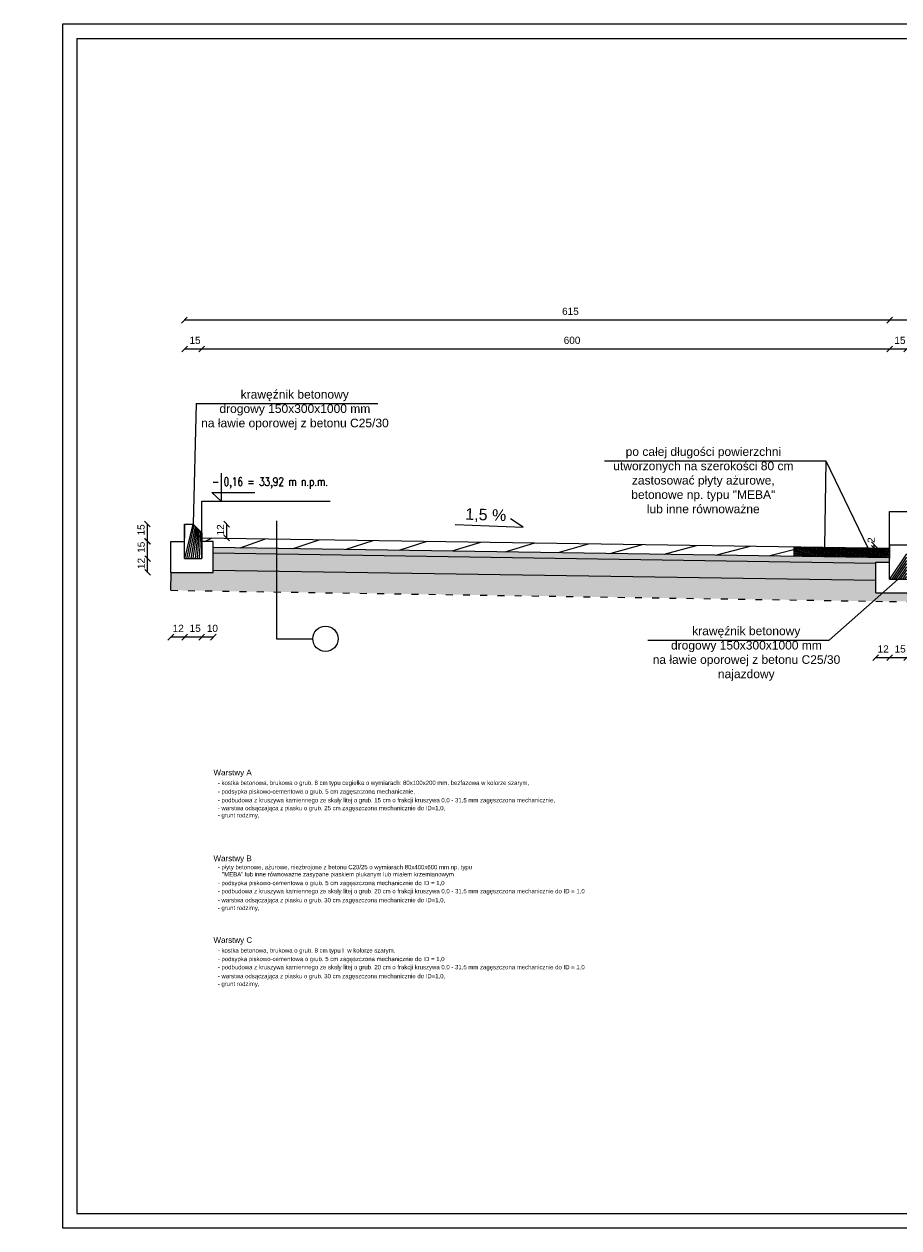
# Model space of a CAD drawing. Header units: millimetres. Extents: x 6197 to 108098, y 4257 to 29730.
# Tile 139 of 148: x 64317 to 67370, y 9027 to 13227. Entities that reach past the tile are written whole.
import ezdxf

# ---------------------------------------------------------------- set-up
doc = ezdxf.new("R2010")
doc.units = ezdxf.units.MM
doc.linetypes.add('ACAD_ISO03W100', pattern=[30, 12, -18])
doc.layers.add('&_opisy_100', color=51, linetype='Continuous', lineweight=20)
doc.layers.add('R-TAB', color=1, linetype='Continuous')
doc.styles.add('Romans', font='romans.shx', dxfattribs={"width": 0.75})
doc.styles.get("Standard").update_dxf_attribs({"font": 'arial.ttf'})
doc.dimstyles.new('ISO-25', dxfattribs={"dimtxt": 2.5, "dimasz": 2.5, "dimexe": 1.25, "dimexo": 0.625, "dimtad": 1, "dimtxsty": 'Standard', "dimcen": 2.5, "dimadec": 0, "dimazin": 0, "dimtfac": 1, "dimtmove": 0, "dimatfit": 3, "dimfxl": 1, "dimarcsym": 0})
pattern_1 = [(45, (-1177897364.885164, -935728249.1921173), (-11.22532015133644, 11.22532015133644), [])]

# ---------------------------------------------------------------- blocks, each defined once
blk = doc.blocks.new('_Oblique')
at = {"color": 0, "linetype": 'ByBlock', "lineweight": -2}
blk.add_line((-0.5, -0.5), (0.5, 0.5), dxfattribs=at)
blk = doc.blocks.new('*D1573')
at = {"color": 0, "lineweight": -2, "transparency": 16777216}
blk.add_line((64877.44505233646, 11088.48643878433), (64829.44505233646, 11088.48643878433), dxfattribs=at)
at = {"layer": 'Defpoints', "color": 0, "transparency": 16777216}
for p in [(64877.44505233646, 11362.52743473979), (64829.44505233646, 11314.52743473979), (64829.44505233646, 11088.48643878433)]:
    blk.add_point(p, dxfattribs=at)
at = {"color": 0, "lineweight": -2, "transparency": 16777216, "xscale": 20, "yscale": 20, "zscale": 20, "rotation": 180}
blk.add_blockref('_Oblique', (64829.44505233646, 11088.48643878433), dxfattribs=at)
at = {"color": 0, "lineweight": -2, "transparency": 16777216, "xscale": 20, "yscale": 20, "zscale": 20}
blk.add_blockref('_Oblique', (64877.44505233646, 11088.48643878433), dxfattribs=at)
at = {"color": 0, "lineweight": 20, "transparency": 16777216, "insert": (64855.286188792, 11119.01514938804), "char_height": 25, "width": 33.3731241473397, "attachment_point": 5}
blk.add_mtext('12', dxfattribs=at)
blk = doc.blocks.new('*D1574')
at = {"color": 0, "lineweight": -2, "transparency": 16777216}
blk.add_line((64937.44505233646, 11088.48643878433), (64877.44505233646, 11088.48643878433), dxfattribs=at)
at = {"layer": 'Defpoints', "color": 0, "transparency": 16777216}
for p in [(64877.44505233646, 11362.52743473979), (64937.44505233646, 11362.52743473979), (64877.44505233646, 11088.48643878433)]:
    blk.add_point(p, dxfattribs=at)
at = {"color": 0, "lineweight": -2, "transparency": 16777216, "xscale": 20, "yscale": 20, "zscale": 20, "rotation": 180}
blk.add_blockref('_Oblique', (64877.44505233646, 11088.48643878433), dxfattribs=at)
at = {"color": 0, "lineweight": -2, "transparency": 16777216, "xscale": 20, "yscale": 20, "zscale": 20}
blk.add_blockref('_Oblique', (64937.44505233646, 11088.48643878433), dxfattribs=at)
at = {"color": 0, "lineweight": 20, "transparency": 16777216, "insert": (64914.37906474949, 11119.01514938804), "char_height": 25, "width": 33.3731241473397, "attachment_point": 5}
blk.add_mtext('15', dxfattribs=at)
blk = doc.blocks.new('*D1575')
at = {"color": 0, "lineweight": -2, "transparency": 16777216}
blk.add_line((64977.44505233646, 11088.48643878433), (64937.44505233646, 11088.48643878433), dxfattribs=at)
at = {"layer": 'Defpoints', "color": 0, "transparency": 16777216}
for p in [(64937.44505233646, 11362.52743473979), (64977.44505233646, 11362.52743473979), (64937.44505233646, 11088.48643878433)]:
    blk.add_point(p, dxfattribs=at)
at = {"color": 0, "lineweight": -2, "transparency": 16777216, "xscale": 20, "yscale": 20, "zscale": 20, "rotation": 180}
blk.add_blockref('_Oblique', (64937.44505233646, 11088.48643878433), dxfattribs=at)
at = {"color": 0, "lineweight": -2, "transparency": 16777216, "xscale": 20, "yscale": 20, "zscale": 20}
blk.add_blockref('_Oblique', (64977.44505233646, 11088.48643878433), dxfattribs=at)
at = {"color": 0, "lineweight": 20, "transparency": 16777216, "insert": (64974.37906474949, 11119.01514938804), "char_height": 25, "width": 33.3731241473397, "attachment_point": 5}
blk.add_mtext('10', dxfattribs=at)
blk = doc.blocks.new('*D1576')
at = {"color": 0, "lineweight": -2, "transparency": 16777216}
blk.add_line((64748.10054058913, 11314.5274347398), (64748.10054058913, 11362.5274347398), dxfattribs=at)
at = {"layer": 'Defpoints', "color": 0, "transparency": 16777216}
for p in [(64748.10054058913, 11362.5274347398), (64877.44505233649, 11362.5274347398), (64829.44505233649, 11314.5274347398)]:
    blk.add_point(p, dxfattribs=at)
at = {"color": 0, "lineweight": -2, "transparency": 16777216, "xscale": 20, "yscale": 20, "zscale": 20}
for p, rotation in [((64748.10054058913, 11362.5274347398), 90), ((64748.10054058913, 11314.5274347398), 270)]:
    blk.add_blockref('_Oblique', p, dxfattribs=dict(at, rotation=rotation))
at = {"color": 0, "lineweight": 20, "transparency": 16777216, "insert": (64726.09526581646, 11345.34869495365), "char_height": 25, "attachment_point": 5, "rotation": 90}
blk.add_mtext('12', dxfattribs=at)
blk = doc.blocks.new('*D1577')
at = {"color": 0, "lineweight": -2, "transparency": 16777216}
blk.add_line((64748.10054345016, 11362.5274347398), (64748.10054345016, 11422.5274347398), dxfattribs=at)
at = {"layer": 'Defpoints', "color": 0, "transparency": 16777216}
for p in [(64748.10054345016, 11422.5274347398), (64877.44505233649, 11422.5274347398), (64829.44505233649, 11362.5274347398)]:
    blk.add_point(p, dxfattribs=at)
at = {"color": 0, "lineweight": -2, "transparency": 16777216, "xscale": 20, "yscale": 20, "zscale": 20}
for p, rotation in [((64748.10054345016, 11422.5274347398), 90), ((64748.10054345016, 11362.5274347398), 270)]:
    blk.add_blockref('_Oblique', p, dxfattribs=dict(at, rotation=rotation))
at = {"color": 0, "lineweight": 20, "transparency": 16777216, "insert": (64726.09526581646, 11402.05533305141), "char_height": 25, "attachment_point": 5, "rotation": 90}
blk.add_mtext('15', dxfattribs=at)
blk = doc.blocks.new('*D1578')
at = {"color": 0, "lineweight": -2, "transparency": 16777216}
blk.add_line((64747.5231029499, 11423.10487893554), (64747.5231029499, 11483.10487893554), dxfattribs=at)
at = {"layer": 'Defpoints', "color": 0, "transparency": 16777216}
for p in [(64747.5231029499, 11483.10487893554), (64876.86761088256, 11483.10487893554), (64828.86761088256, 11423.10487893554)]:
    blk.add_point(p, dxfattribs=at)
at = {"color": 0, "lineweight": -2, "transparency": 16777216, "xscale": 20, "yscale": 20, "zscale": 20}
for p, rotation in [((64747.5231029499, 11483.10487893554), 90), ((64747.5231029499, 11423.10487893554), 270)]:
    blk.add_blockref('_Oblique', p, dxfattribs=dict(at, rotation=rotation))
at = {"color": 0, "lineweight": 20, "transparency": 16777216, "insert": (64725.51782436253, 11462.63277724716), "char_height": 25, "attachment_point": 5, "rotation": 90}
blk.add_mtext('15', dxfattribs=at)
blk = doc.blocks.new('*D1579')
at = {"color": 0, "lineweight": -2, "transparency": 16777216}
blk.add_line((65024.58802528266, 11434.5274347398), (65024.58802528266, 11482.5274347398), dxfattribs=at)
at = {"layer": 'Defpoints', "color": 0, "transparency": 16777216}
for p in [(64907.44505233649, 11482.5274347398), (65024.58802528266, 11482.5274347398), (64937.44505233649, 11434.5274347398)]:
    blk.add_point(p, dxfattribs=at)
at = {"color": 0, "lineweight": -2, "transparency": 16777216, "xscale": 20, "yscale": 20, "zscale": 20}
for p, rotation in [((65024.58802528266, 11482.5274347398), 90), ((65024.58802528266, 11434.5274347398), 270)]:
    blk.add_blockref('_Oblique', p, dxfattribs=dict(at, rotation=rotation))
at = {"color": 0, "lineweight": 20, "transparency": 16777216, "insert": (65002.58274383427, 11462.63277724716), "char_height": 25, "attachment_point": 5, "rotation": 90}
blk.add_mtext('12', dxfattribs=at)
blk = doc.blocks.new('*D1580')
at = {"color": 0, "lineweight": -2, "transparency": 16777216}
blk.add_line((67337.44505233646, 11016.48643878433), (67289.44505233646, 11016.48643878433), dxfattribs=at)
at = {"layer": 'Defpoints', "color": 0, "transparency": 16777216}
for p in [(67337.44505233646, 11290.52743473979), (67289.44505233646, 11242.52743473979), (67289.44505233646, 11016.48643878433)]:
    blk.add_point(p, dxfattribs=at)
at = {"color": 0, "lineweight": -2, "transparency": 16777216, "xscale": 20, "yscale": 20, "zscale": 20, "rotation": 180}
blk.add_blockref('_Oblique', (67289.44505233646, 11016.48643878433), dxfattribs=at)
at = {"color": 0, "lineweight": -2, "transparency": 16777216, "xscale": 20, "yscale": 20, "zscale": 20}
blk.add_blockref('_Oblique', (67337.44505233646, 11016.48643878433), dxfattribs=at)
at = {"color": 0, "lineweight": 20, "transparency": 16777216, "insert": (67315.286188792, 11047.01514938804), "char_height": 25, "width": 33.3731241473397, "attachment_point": 5}
blk.add_mtext('12', dxfattribs=at)
blk = doc.blocks.new('*D1581')
at = {"color": 0, "lineweight": -2, "transparency": 16777216}
blk.add_line((67397.44505233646, 11016.48643878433), (67337.44505233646, 11016.48643878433), dxfattribs=at)
at = {"layer": 'Defpoints', "color": 0, "transparency": 16777216}
for p in [(67337.44505233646, 11290.52743473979), (67397.44505233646, 11290.52743473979), (67337.44505233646, 11016.48643878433)]:
    blk.add_point(p, dxfattribs=at)
at = {"color": 0, "lineweight": -2, "transparency": 16777216, "xscale": 20, "yscale": 20, "zscale": 20, "rotation": 180}
blk.add_blockref('_Oblique', (67337.44505233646, 11016.48643878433), dxfattribs=at)
at = {"color": 0, "lineweight": -2, "transparency": 16777216, "xscale": 20, "yscale": 20, "zscale": 20}
blk.add_blockref('_Oblique', (67397.44505233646, 11016.48643878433), dxfattribs=at)
at = {"color": 0, "lineweight": 20, "transparency": 16777216, "insert": (67374.37906474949, 11047.01514938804), "char_height": 25, "width": 33.3731241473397, "attachment_point": 5}
blk.add_mtext('15', dxfattribs=at)
blk = doc.blocks.new('*D1597')
at = {"color": 0, "lineweight": -2, "transparency": 16777216}
blk.add_line((64937.44505233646, 12093.33065095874), (64877.44505233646, 12093.33065095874), dxfattribs=at)
at = {"layer": 'Defpoints', "color": 0, "transparency": 16777216}
for p in [(64877.44505233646, 12093.33065095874), (64877.44505233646, 11482.52743473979), (64937.44505233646, 11452.52743473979)]:
    blk.add_point(p, dxfattribs=at)
at = {"color": 0, "lineweight": -2, "transparency": 16777216, "xscale": 20, "yscale": 20, "zscale": 20, "rotation": 180}
blk.add_blockref('_Oblique', (64877.44505233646, 12093.33065095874), dxfattribs=at)
at = {"color": 0, "lineweight": -2, "transparency": 16777216, "xscale": 20, "yscale": 20, "zscale": 20}
blk.add_blockref('_Oblique', (64937.44505233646, 12093.33065095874), dxfattribs=at)
at = {"color": 0, "lineweight": 20, "transparency": 16777216, "insert": (64913.79701347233, 12123.85936156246), "char_height": 25, "width": 33.3731241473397, "attachment_point": 5}
blk.add_mtext('15', dxfattribs=at)
blk = doc.blocks.new('*D1598')
at = {"color": 0, "lineweight": -2, "transparency": 16777216}
blk.add_line((67337.44505233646, 12093.33065095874), (64937.44505233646, 12093.33065095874), dxfattribs=at)
at = {"layer": 'Defpoints', "color": 0, "transparency": 16777216}
for p in [(64937.44505233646, 12093.33065095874), (64937.44505233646, 11452.52743473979), (67337.44505233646, 11410.52743473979)]:
    blk.add_point(p, dxfattribs=at)
at = {"color": 0, "lineweight": -2, "transparency": 16777216, "xscale": 20, "yscale": 20, "zscale": 20, "rotation": 180}
blk.add_blockref('_Oblique', (64937.44505233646, 12093.33065095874), dxfattribs=at)
at = {"color": 0, "lineweight": -2, "transparency": 16777216, "xscale": 20, "yscale": 20, "zscale": 20}
blk.add_blockref('_Oblique', (67337.44505233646, 12093.33065095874), dxfattribs=at)
at = {"color": 0, "lineweight": 20, "transparency": 16777216, "insert": (66229.46149225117, 12123.85936156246), "char_height": 25, "width": 33.3731241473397, "attachment_point": 5}
blk.add_mtext('600', dxfattribs=at)
blk = doc.blocks.new('*D1599')
at = {"color": 0, "lineweight": -2, "transparency": 16777216}
blk.add_line((67397.44505233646, 12093.33065095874), (67337.44505233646, 12093.33065095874), dxfattribs=at)
at = {"layer": 'Defpoints', "color": 0, "transparency": 16777216}
for p in [(67337.44505233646, 12093.33065095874), (67337.44505233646, 11482.52743473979), (67397.44505233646, 11452.52743473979)]:
    blk.add_point(p, dxfattribs=at)
at = {"color": 0, "lineweight": -2, "transparency": 16777216, "xscale": 20, "yscale": 20, "zscale": 20, "rotation": 180}
blk.add_blockref('_Oblique', (67337.44505233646, 12093.33065095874), dxfattribs=at)
at = {"color": 0, "lineweight": -2, "transparency": 16777216, "xscale": 20, "yscale": 20, "zscale": 20}
blk.add_blockref('_Oblique', (67397.44505233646, 12093.33065095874), dxfattribs=at)
at = {"color": 0, "lineweight": 20, "transparency": 16777216, "insert": (67373.79701347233, 12123.85936156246), "char_height": 25, "width": 33.3731241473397, "attachment_point": 5}
blk.add_mtext('15', dxfattribs=at)
blk = doc.blocks.new('*D1605')
at = {"color": 0, "lineweight": -2, "transparency": 16777216}
blk.add_line((69337.44505233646, 12194.39238408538), (67337.44505233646, 12194.39238408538), dxfattribs=at)
at = {"layer": 'Defpoints', "color": 0, "transparency": 16777216}
for p in [(67337.44505233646, 12194.39238408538), (69337.44505233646, 11458.52743450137), (67337.44505233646, 11404.52743473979)]:
    blk.add_point(p, dxfattribs=at)
at = {"color": 0, "lineweight": -2, "transparency": 16777216, "xscale": 20, "yscale": 20, "zscale": 20, "rotation": 180}
blk.add_blockref('_Oblique', (67337.44505233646, 12194.39238408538), dxfattribs=at)
at = {"color": 0, "lineweight": -2, "transparency": 16777216, "xscale": 20, "yscale": 20, "zscale": 20}
blk.add_blockref('_Oblique', (69337.44505233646, 12194.39238408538), dxfattribs=at)
at = {"color": 0, "lineweight": 20, "transparency": 16777216, "insert": (68396.78284377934, 12224.9210946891), "char_height": 25, "width": 33.3731241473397, "attachment_point": 5}
blk.add_mtext('500', dxfattribs=at)
blk = doc.blocks.new('*D1606')
at = {"color": 0, "lineweight": -2, "transparency": 16777216}
blk.add_line((67337.44505233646, 12194.39238408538), (64876.86761088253, 12194.39238408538), dxfattribs=at)
at = {"layer": 'Defpoints', "color": 0, "transparency": 16777216}
for p in [(64876.86761088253, 12194.39238408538), (64876.86761088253, 11483.10487893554), (67337.44505233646, 11458.52743450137)]:
    blk.add_point(p, dxfattribs=at)
at = {"color": 0, "lineweight": -2, "transparency": 16777216, "xscale": 20, "yscale": 20, "zscale": 20, "rotation": 180}
blk.add_blockref('_Oblique', (64876.86761088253, 12194.39238408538), dxfattribs=at)
at = {"color": 0, "lineweight": -2, "transparency": 16777216, "xscale": 20, "yscale": 20, "zscale": 20}
blk.add_blockref('_Oblique', (67337.44505233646, 12194.39238408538), dxfattribs=at)
at = {"color": 0, "lineweight": 20, "transparency": 16777216, "insert": (66223.79845733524, 12224.9210946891), "char_height": 25, "width": 33.3731241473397, "attachment_point": 5}
blk.add_mtext('615', dxfattribs=at)
blk = doc.blocks.new('*D1607')
at = {"color": 0, "lineweight": -2, "transparency": 16777216}
blk.add_line((67283.98301954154, 11398.5274347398), (67283.98301954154, 11410.5274347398), dxfattribs=at)
at = {"layer": 'Defpoints', "color": 0, "transparency": 16777216}
for p in [(67283.98301954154, 11410.5274347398), (67337.4450523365, 11410.5274347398), (67337.4450523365, 11398.5274347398)]:
    blk.add_point(p, dxfattribs=at)
at = {"color": 0, "lineweight": -2, "transparency": 16777216, "xscale": 20, "yscale": 20, "zscale": 20}
for p, rotation in [((67283.98301954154, 11410.5274347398), 90), ((67283.98301954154, 11398.5274347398), 270)]:
    blk.add_blockref('_Oblique', p, dxfattribs=dict(at, rotation=rotation))
at = {"color": 0, "lineweight": 20, "transparency": 16777216, "insert": (67273.27000732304, 11427.10909560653), "char_height": 25, "attachment_point": 5, "rotation": 90}
blk.add_mtext('2', dxfattribs=at)

msp = doc.modelspace()

# ---------------------------------------------------------------- hatches: boundary and pattern name
at = {"lineweight": 20}
h = msp.add_hatch(dxfattribs=at)
h.set_pattern_fill('ANSI31', color=256, scale=5)
h.set_pattern_definition(pattern_1)
h.paths.add_polyline_path([(64937.44505233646, 11452.52743473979), (64907.44505233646, 11482.52743473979), (64877.44505233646, 11482.52743473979), (64877.44505233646, 11434.52743473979), (64877.44505233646, 11362.52743473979), (64937.44505233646, 11362.52743473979)])
h = msp.add_hatch(dxfattribs=at)
h.set_pattern_fill('LINE', color=256, scale=60, angle=90)
h.set_pattern_definition([(90, (-1177897364.885164, -935728249.1921173), (-190.5, 1.166476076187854e-14), [])])
h.paths.add_polyline_path([(67337.44505233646, 11366.52743473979), (67337.44505233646, 11398.52743473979), (64937.44505233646, 11434.52743473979), (64937.44505233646, 11422.52743473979), (64977.44505233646, 11422.52743473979), (64977.44505233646, 11401.92743471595)])
h = msp.add_hatch(dxfattribs=at)
h.set_pattern_fill('AR-CONC', color=256, scale=0.5)
h.set_pattern_definition([(49.99999999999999, (-1177897402.748606, -935728249.1921173), (91.092334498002, -7.969542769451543), [9.525, -104.775]), (355, (-1177897402.748606, -935728249.1921173), (-17.62171071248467, 95.52842261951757), [7.62, -83.820292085]), (100.4514447, (-1177897395.157602, -935728249.8562441), (73.47062354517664, 87.55887595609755), [8.095004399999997, -89.04512229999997]), (46.18420000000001, (-1177897402.748606, -935728223.7921174), (135.539520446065, -21.02116396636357), [14.2875, -157.1625]), (96.63555760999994, (-1177897391.453656, -935728225.5438673), (118.7020670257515, 123.7130622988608), [12.14251157, -133.56780408]), (351.1841511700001, (-1177897402.748606, -935728223.7921174), (118.7020670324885, 123.7130622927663), [11.429983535, -125.72986596]), (21, (-1177897390.048606, -935728230.1421174), (75.80719563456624, -51.1325990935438), [9.525, -104.775]), (326.0000000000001, (-1177897390.048606, -935728230.1421174), (30.90101417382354, 92.09398306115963), [7.62, -83.82]), (71.45144499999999, (-1177897383.731339, -935728234.4031672), (106.7082096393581, 40.96138444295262), [8.0950044, -89.04496879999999]), (37.50000000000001, (-1177897402.748606, -935728249.1921173), (1.544301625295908, 42.27751943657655), [0, -82.804, 0, -85.09, 0, -84.1375]), (7.499999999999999, (-1177897402.748606, -935728249.1921173), (33.40983125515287, 50.09028740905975), [0, -48.514, 0, -80.899, 0, -32.0675]), (327.5, (-1177897431.069606, -935728249.1921173), (67.7952975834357, -2.864371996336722), [0, -31.75, 0, -99.06, 0, -131.445]), (317.5, (-1177897443.769606, -935728249.1921173), (74.06459069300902, 12.71324551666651), [0, -41.275, 0, -65.786, 0, -93.345])])
h.paths.add_polyline_path([(67337.48962492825, 11213.00894967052), (70229.97200055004, 11214.76259222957), (70229.97200055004, 11398.52743462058), (69949.44505233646, 11398.52743473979), (69949.44505233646, 11350.52743473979), (69989.44505233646, 11350.52743473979), (69989.44505233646, 11242.52743473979), (69877.44505233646, 11242.52743473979), (69877.44505233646, 11348.52743473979), (69445.44505233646, 11346.7120501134), (69445.44505233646, 11242.52743473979), (69297.44505233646, 11242.52743473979), (69297.44505233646, 11278.52743473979), (67437.44505233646, 11278.52743473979), (67437.44505233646, 11242.52743473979), (67289.44505233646, 11242.52743473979), (67289.44505233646, 11287.2474347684), (64977.44505233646, 11321.92743471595), (64977.44505233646, 11314.52743473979), (64829.44505233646, 11314.52743473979), (64828.47476119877, 11251.85073700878)])
h = msp.add_hatch(dxfattribs=at)
h.set_pattern_fill('DOTS', color=256, scale=8, angle=90)
h.set_pattern_definition([(90, (-1177897402.748606, -935728249.1921173), (-12.7, 6.350000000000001), [0, -12.7])])
h.paths.add_polyline_path([(67289.44505233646, 11346.52743473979), (67289.44505233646, 11350.52743473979), (67337.44505233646, 11350.52743473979), (67337.44505233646, 11366.52743473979), (64977.44505233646, 11401.92743471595), (64977.44505233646, 11382.52743473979)])
h = msp.add_hatch(dxfattribs=at)
h.set_pattern_fill('AR-SAND', color=256, angle=90)
h.set_pattern_definition([(127.5, (-1177897402.748606, -935728249.1921173), (-48.94132373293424, -1.600031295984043), [0, -38.608, 0, -43.18, 0, -41.275]), (97.49999999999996, (-1177897402.748606, -935728249.1921173), (-71.68251005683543, 44.95232831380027), [0, -20.828, 0, -34.798, 0, -13.335]), (57.49999999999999, (-1177897402.748606, -935728280.4341173), (-0.1437184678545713, 79.0992370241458), [0, -12.69999999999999, 0, -45.71999999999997, 0, -59.68999999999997]), (47.5, (-1177897402.748606, -935728280.4341173), (-22.29293232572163, 76.35564524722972), [0, -6.35, 0, -29.972, 0, -34.29])])
h.paths.add_polyline_path([(67289.44505233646, 11287.2474347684), (67289.44505233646, 11346.52743473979), (64977.44505233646, 11382.52743473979), (64977.44505233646, 11321.92743471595)])
h = msp.add_hatch(dxfattribs=at)
h.set_pattern_fill('LINE', color=256, scale=5, angle=90, style=0)
h.set_pattern_definition([(90, (-1177897364.885164, -935728249.1921173), (-15.875, 9.720633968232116e-16), [])])
h.paths.add_polyline_path([(67337.44505233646, 11398.52743473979), (67005.09174818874, 11403.23205581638), (67004.91887707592, 11371.52042010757), (67337.44505233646, 11366.52743473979)])
h = msp.add_hatch(dxfattribs=at)
h.set_pattern_fill('ANSI31', color=256, scale=5)
h.set_pattern_definition(pattern_1)
h.paths.add_polyline_path([(67397.44505233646, 11380.52743473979), (67397.44505233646, 11410.52743473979), (67337.44505233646, 11410.52743473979), (67337.44505233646, 11362.52743473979), (67337.44505233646, 11290.52743473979), (67397.44505233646, 11290.52743473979)])

# ---------------------------------------------------------------- linework, layer by layer
at = {"layer": '&_opisy_100', "color": 0}
msp.add_lwpolyline([(65005.08271021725, 11660.51345947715), (65005.08271021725, 11562.51962688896), (64972.95642084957, 11592.58582142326), (65122.69822687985, 11592.58582142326)], dxfattribs=at)
at = {"color": 3, "lineweight": 20}
for p, q in [((64451.65457410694, 13227.33423355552), (64451.65457410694, 9027.33423355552)), ((70391.65457410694, 13227.33423355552), (64451.65457410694, 13227.33423355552))]:
    msp.add_line(p, q, dxfattribs=at)
at = {"lineweight": 20}
for p, q in [((64501.65457410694, 13177.33423355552), (64501.65457410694, 9077.33423355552)), ((64501.65457410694, 13177.33423355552), (70341.65457410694, 13177.33423355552)), ((64917.66217393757, 11903.34452274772), (64907.44505233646, 11482.52743473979)), ((64917.66217393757, 11903.34452274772), (65551.34854693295, 11903.34452274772)), ((66342.66043848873, 11703.49972132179), (67115.21870751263, 11703.49972132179)), ((67115.21870751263, 11703.49972132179), (67110.69514174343, 11401.92868343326)), ((67115.21870751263, 11703.49972132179), (67262.06846351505, 11399.65808359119)), ((64937.44505233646, 11434.52743473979), (64937.44505233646, 11562.51962688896)), ((64937.44505233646, 11562.51962688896), (65385.66076869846, 11562.51962688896)), ((67337.44505233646, 11398.52743473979), (67337.44505233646, 11526.51962688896)), ((67337.44505233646, 11526.51962688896), (67785.66076869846, 11526.51962688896)), ((64877.44505233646, 11362.52743473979), (64877.44505233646, 11482.52743473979)), ((64877.44505233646, 11482.52743473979), (64907.44505233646, 11482.52743473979)), ((64877.44505233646, 11482.52743473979), (64877.44505233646, 11434.52743473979)), ((64907.44505233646, 11482.52743473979), (64937.44505233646, 11452.52743473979)), ((65197.80100364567, 11494.34744170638), (65197.80100364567, 11082.78975621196)), ((65821.4342541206, 11480.95784297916), (66059.2053060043, 11472.51259079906)), ((66059.2053060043, 11472.51259079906), (66014.17197985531, 11501.37111392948)), ((64937.44505233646, 11452.52743473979), (64937.44505233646, 11362.52743473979)), ((64937.44505233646, 11434.52743473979), (67337.44505233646, 11398.52743473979)), ((64829.44505233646, 11314.52743473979), (64829.44505233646, 11422.52743473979)), ((64829.44505233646, 11422.52743473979), (64877.44505233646, 11422.52743473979)), ((64977.44505233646, 11422.52743473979), (64937.44505233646, 11422.52743473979)), ((64977.44505233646, 11314.52743473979), (64977.44505233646, 11422.52743473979)), ((64977.44505233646, 11401.92743471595), (67337.44505233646, 11366.52743473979)), ((64977.44505233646, 11382.52743473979), (67289.44505233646, 11346.52743473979)), ((67337.44505233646, 11410.52743473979), (67337.44505233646, 11398.52743473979)), ((67337.44505233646, 11398.52743473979), (67337.44505233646, 11410.52743473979)), ((67337.44505233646, 11410.52743473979), (67397.44505233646, 11410.52743473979)), ((67337.44505233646, 11290.52743473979), (67337.44505233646, 11410.52743473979)), ((67337.44505233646, 11410.52743473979), (67337.44505233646, 11362.52743473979)), ((64877.44505233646, 11362.52743473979), (64937.44505233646, 11362.52743473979)), ((67289.44505233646, 11242.52743473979), (67289.44505233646, 11350.52743473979)), ((67289.44505233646, 11350.52743473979), (67337.44505233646, 11350.52743473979)), ((64829.44505233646, 11314.52743473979), (64828.47476119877, 11251.85073700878)), ((64829.44505233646, 11314.52743473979), (64977.44505233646, 11314.52743473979)), ((64977.44505233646, 11321.92743471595), (67289.44505233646, 11287.2474347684)), ((67127.08498020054, 11077.96917656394), (67367.44505233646, 11290.52743473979)), ((67337.44505233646, 11290.52743473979), (67397.44505233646, 11290.52743473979)), ((67289.44505233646, 11242.52743473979), (67437.44505233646, 11242.52743473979)), ((65197.80100364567, 11082.78975621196), (65324.71212167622, 11082.78975621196)), ((66493.39860720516, 11077.96917656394), (67127.08498020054, 11077.96917656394)), ((64501.65457410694, 9077.33423355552), (70341.65457410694, 9077.33423355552)), ((64451.65457410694, 9027.33423355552), (70391.65457410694, 9027.33423355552))]:
    msp.add_line(p, q, dxfattribs=at)
at = {"linetype": 'ACAD_ISO03W100', "lineweight": 20, "ltscale": 2}
for p, q in [((64829.44505233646, 11251.83571604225), (67337.48962492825, 11213.00894967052)), ((67337.48962492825, 11213.00894967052), (70230.87981529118, 11214.76314261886))]:
    msp.add_line(p, q, dxfattribs=at)
at = {"lineweight": 20}
msp.add_lwpolyline([(67337.44505233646, 11398.52743473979), (67337.44505233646, 11362.52743473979), (67337.44505233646, 11366.52743473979), (67337.44505233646, 11366.52743473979), (67004.91887707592, 11371.52042010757), (67005.09174818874, 11403.23205581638), (67337.44505233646, 11398.52743473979), (67337.44505233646, 11366.52743473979)], dxfattribs=at)
msp.add_circle((65368.97760958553, 11082.78975621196), 44.26548790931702, dxfattribs=at)

# ---------------------------------------------------------------- texts
at = {"layer": '&_opisy_100', "color": 0, "char_height": 30, "width": 841.2765625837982, "attachment_point": 1, "rotation": 359.99999780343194, "style": 'Romans'}
for s, insert in [('\\A1;\\pi-90,l120,t120;- 0,16 = 33,92 m n.p.m.', (64943.15357346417, 11645.90294435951)), ('\\A1;\\pi-90,l120,t120;+ 3,95', (61825.29140610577, 11549.65750196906)), ('\\A1;\\pi-90,l120,t120;+ 3,65', (61825.29140610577, 11249.65749910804))]:
    msp.add_mtext(s, dxfattribs=dict(at, insert=insert))
for s, width, insert, char_height, attachment_point in [('\\A1;\\pi191.46148,t461.46148;krokiew 8/18 cm\\P\\pi102.41305,t372.41305;impregnowana do stopnia \\P\\pi163.06789,t433.06789;niezapalności NRO', 680.2217330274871, (61198.11339564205, 12447.69620958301), 30, 1), ('\\A1;\\pi152.99968,t422.99968;krawęźnik betonowy\\P\\pi78.92055,t348.92055;drogowy 150x300x1000 mm\\P\\pi15.14497,t285.14497;na ławie oporowej z betonu C25/30', 680.2217330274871, (64920.09922428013, 11950.63023999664), 30, 1), ('\\A1;\\pi92.94852,t362.94852;wełna mineralna fasadowa\\P\\pi118.0065,t388.0065;fasadowa o grub. 10 cm\\P\\pi169.6743,t439.6743;{\\H1.08333x;ʎ\\H0.92308x; = 0,036 (W/mxk)}', 680.2217330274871, (60640.86564535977, 11720.65645626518), 30, 1), ('\\A1;\\pi71.51264,t341.51264;po całej długości powierzchni \\P\\pi28.34415,t298.34415;utworzonych na szerokości 80 cm \\P\\pi93.14293,t363.14293;zastosować płyty ażurowe, \\P\\pi91.11701,t361.11701;betonowe np. typu "MEBA" \\P\\pi145.44852,t415.44852;lub inne równoważne', 680.2217330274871, (66345.09748883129, 11750.7854385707), 30, 1), ('\\A1;\\pi180.96353,t450.96353;deska doczołowa \\P\\pi149.46967,t419.46967;podsuszana 3/20 cm\\P\\pi204.93692,t474.93692;impregnowana \\P\\pi148.5181,t418.5181;3x olejem do drewna', 680.2217330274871, (58552.8244697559, 11692.59997287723), 30, 1), ('\\A1;\\pi186.76503,t456.76503;rynna Ø 150 mm\\P\\pi86.80937,t356.80937;z blachy o grubości 0,5 mm \\P\\pi245.06653,t515.06653;tytan-cynk', 680.2217330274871, (58326.30692477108, 11318.83958080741), 30, 1), ('\\A1;\\pi180.95329,t450.95329;murłata 12/12 cm\\P\\pi102.41305,t372.41305;impregnowana do stopnia \\P\\pi174.72205,t444.72205;niezpalności NRO', 680.2217330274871, (59065.79540629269, 11189.09836736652), 30, 1), ('\\A1;\\pi152.99968,t422.99968;krawęźnik betonowy\\P\\pi78.92055,t348.92055;drogowy 150x300x1000 mm\\P\\pi15.14497,t285.14497;na ławie oporowej z betonu C25/30\\P\\pi242.66203,t512.66203;najazdowy', 680.2217330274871, (66495.83565754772, 11125.25489381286), 30, 1), ('\\pi193.30223,t463.30223;ISTNIEJĄCY STROP \\P\\pi159.92569,t429.92569;GĘSTOŻEBROWY DZ-3', 779.0805839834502, (60535.72895903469, 11105.77951303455), 30, 1), ('\\pi126.86735,t396.86735;kotew M12, klasy S355\\P\\pi58.0065,t328.0065;o rozstawie osiowym co 80 cm\\P\\pi225.20636,t495.20636;ocynkowana', 680.2217330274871, (60506.01655168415, 10861.92716494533), 30, 1), ('\\A1;\\pi188.47376,t458.47376;wełna mineralna\\P\\pi118.0065,t388.0065;fasadowa o grub. 20 cm\\P\\pi169.6743,t439.6743;{\\H1.08333x;ʎ\\H0.92308x; = 0,036 (W/mxk)}', 680.2217330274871, (59088.83506626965, 10823.38231888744), 30, 1), ('Warstwy A', 260.4091345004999, (64978.22870488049, 10600.39017883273), 20, 7), ('\\A1;\\pi-45,l60,t60;- kostka betonowa, brukowa o grub. 8 cm typu cegiełka o wymiarach: 80x100x200 mm, bezfazowa w kolorze szarym, ', 1651.13207509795, (64978.22870488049, 10568.15073469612), 15, 7), ('\\A1;\\pi-45,l60,t60;- podsypka piskowo-cementowa o grub. 5 cm zagęszczona mechanicznie, ', 1651.13207509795, (64978.22870488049, 10537.85777238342), 15, 7), ('\\A1;\\pi-45,l60,t60;- podbudowa z kruszywa kamiennego ze skały litej o grub. 15 cm o frakcji kruszywa 0,0 - 31,5 mm zagęszczona mechanicznie, ', 1651.13207509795, (64978.22870488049, 10507.56481007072), 15, 7), ('\\A1;\\pi-45,l60,t60;- warstwa odsączająca z piasku o grub. 25 cm zagęszczona mechanicznie do ID=1,0, ', 1651.13207509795, (64978.22870488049, 10480.02563646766), 15, 7), ('\\A1;\\pi-45,l60,t60;- grunt rodzimy, ', 1651.13207509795, (64978.22870488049, 10455.15184489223), 15, 7), ('\\A1;\\pi-15,l30,t30,495;- płyty betonowe, ażurowe, niezbrojone z betonu C20/25 o wymiarach 80x400x600 mm np. typu "MEBA" lub inne równoważne zasypane piaskiem płukanym lub miałem krzemianowym', 971.6836538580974, (64978.22870488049, 10249.11251536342), 15, 7), ('Warstwy B', 260.4091345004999, (64978.22870488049, 10300.71360078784), 20, 7), ('\\A1;\\pi-45,l60,t60;- podsypka piskowo-cementowa o grub. 5 cm zagęszczona mechanicznie do ID = 1,0 ', 1651.13207509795, (64978.22870488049, 10218.61405602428), 15, 7), ('\\A1;\\pi-45,l60,t60;- podbudowa z kruszywa kamiennego ze skały litej o grub. 20 cm o frakcji kruszywa 0,0 - 31,5 mm zagęszczona mechanicznie do ID = 1,0', 1651.13207509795, (64978.22870488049, 10190.1991738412), 15, 7), ('\\A1;\\pi-45,l60,t60;- warstwa odsączająca z piasku o grub. 30 cm zagęszczona mechanicznie do ID=1,0, ', 1651.13207509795, (64978.22870488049, 10158.87747875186), 15, 7), ('\\A1;\\pi-45,l60,t60;- grunt rodzimy, ', 1651.13207509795, (64978.22870488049, 10131.85235002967), 15, 7), ('Warstwy C', 260.4091345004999, (64978.22870488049, 10015.73986307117), 20, 7), ('\\A1;\\pi-45,l60,t60;- kostka betonowa, brukowa o grub. 8 cm typu I  w kolorze szarym, ', 1651.13207509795, (64978.22870488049, 9983.500418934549), 15, 7), ('\\A1;\\pi-45,l60,t60;- podsypka piskowo-cementowa o grub. 5 cm zagęszczona mechanicznie do ID = 1,0 ', 1651.13207509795, (64978.22870488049, 9953.538901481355), 15, 7), ('\\A1;\\pi-45,l60,t60;- podbudowa z kruszywa kamiennego ze skały litej o grub. 20 cm o frakcji kruszywa 0,0 - 31,5 mm zagęszczona mechanicznie do ID = 1,0', 1651.13207509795, (64978.22870488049, 9925.12401929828), 15, 7), ('\\A1;\\pi-45,l60,t60;- warstwa odsączająca z piasku o grub. 30 cm zagęszczona mechanicznie do ID=1,0, ', 1651.13207509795, (64978.22870488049, 9893.80232420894), 15, 7), ('\\A1;\\pi-45,l60,t60;- grunt rodzimy, ', 1651.13207509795, (64978.22870488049, 9866.77719548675), 15, 7)]:
    msp.add_mtext_dynamic_manual_height_columns(s, width=width, gutter_width=12.5, heights=[0], dxfattribs=dict(insert=insert, char_height=char_height, attachment_point=attachment_point))
at = {"insert": (65844.63625306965, 11538.82961407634), "char_height": 39.99999999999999, "attachment_point": 1, "rotation": 357.9940001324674}
msp.add_mtext_dynamic_manual_height_columns('\\pi13.29803,t373.29803;1,5 %', width=159.965771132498, gutter_width=12.5, heights=[0], dxfattribs=at)
at = {"layer": 'R-TAB', "color": 0, "ltscale": 24, "attachment_point": 1}
for s, insert, char_height, width in [('\\pi356.50534;SZCZEGÓŁ "B"\\P\\pi606.72703; 1:10', (62020.46597714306, 12876.82449320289), 75, 1441.472483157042), ('\\pi356.50534;SZCZEGÓŁ "A"\\P\\pi606.72703; 1:10', (48371.57046904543, 12794.51671885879), 75, 1441.472483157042), ('\\pi553.40265;RZUT DACHU 1:100', (29238.61840088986, 12807.61923671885), 75, 2065.84350681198), ('\\pi325.19565;PRZEKRÓJ  C-C\\P\\pi606.72703; 1:50', (54325.23626055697, 12386.2990584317), 75, 1441.472483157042), ('\\pi328.82799;PRZEKRÓJ  A-A\\P\\pi577.59163; 1:100', (40756.38602866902, 12341.91017907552), 75, 1441.472483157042), ('\\pi208.80059;AUTORZY DOKUMENTACJI:', (62744.68394656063, 9452.5621688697), 18, 747.8999604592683)]:
    msp.add_mtext(s, dxfattribs=dict(at, insert=insert, char_height=char_height, width=width))

# ---------------------------------------------------------------- dimensions: what is measured, and where the dimension line sits
at = {"lineweight": 20}
for base, p1, p2, angle, text, picture, middle in [((64876.86761088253, 12194.39238408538), (67337.44505233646, 11458.52743450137), (64876.86761088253, 11483.10487893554), 180, '615', '*D1606', (66223.79845733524, 12224.9210946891)), ((67337.44505233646, 12194.39238408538), (69337.44505233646, 11458.52743450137), (67337.44505233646, 11404.52743473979), 180, '500', '*D1605', (68396.78284377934, 12224.9210946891)), ((64877.44505233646, 12093.33065095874), (64937.44505233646, 11452.52743473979), (64877.44505233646, 11482.52743473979), 180, '15', '*D1597', (64913.79701347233, 12123.85936156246)), ((64937.44505233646, 12093.33065095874), (67337.44505233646, 11410.52743473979), (64937.44505233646, 11452.52743473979), 180, '600', '*D1598', (66229.46149225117, 12123.85936156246)), ((67337.44505233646, 12093.33065095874), (67397.44505233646, 11452.52743473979), (67337.44505233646, 11482.52743473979), 180, '15', '*D1599', (67373.79701347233, 12123.85936156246)), ((64747.5231029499, 11483.10487893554), (64828.86761088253, 11423.10487893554), (64876.86761088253, 11483.10487893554), 90, '15', '*D1578', (64725.51782436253, 11462.63277724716)), ((65024.58802528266, 11482.5274347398), (64937.44505233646, 11434.52743473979), (64907.44505233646, 11482.52743473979), 90, '12', '*D1579', (65002.58274383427, 11462.63277724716)), ((64748.10054345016, 11422.5274347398), (64829.44505233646, 11362.52743473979), (64877.44505233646, 11422.52743473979), 90, '15', '*D1577', (64726.09526581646, 11402.05533305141)), ((67283.98301954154, 11410.5274347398), (67337.44505233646, 11398.52743473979), (67337.44505233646, 11410.52743473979), 90, '2', '*D1607', (67273.27000732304, 11427.10909560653)), ((64748.10054058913, 11362.5274347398), (64829.44505233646, 11314.52743473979), (64877.44505233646, 11362.52743473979), 90, '12', '*D1576', (64726.09526581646, 11345.34869495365)), ((64829.44505233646, 11088.48643878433), (64877.44505233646, 11362.52743473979), (64829.44505233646, 11314.52743473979), 180, '12', '*D1573', (64855.286188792, 11119.01514938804)), ((64877.44505233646, 11088.48643878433), (64937.44505233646, 11362.52743473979), (64877.44505233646, 11362.52743473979), 180, '15', '*D1574', (64914.37906474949, 11119.01514938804)), ((64937.44505233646, 11088.48643878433), (64977.44505233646, 11362.52743473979), (64937.44505233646, 11362.52743473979), 180, '10', '*D1575', (64974.37906474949, 11119.01514938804)), ((67289.44505233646, 11016.48643878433), (67337.44505233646, 11290.52743473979), (67289.44505233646, 11242.52743473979), 180, '12', '*D1580', (67315.286188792, 11047.01514938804)), ((67337.44505233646, 11016.48643878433), (67397.44505233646, 11290.52743473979), (67337.44505233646, 11290.52743473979), 180, '15', '*D1581', (67374.37906474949, 11047.01514938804))]:
    dim = msp.add_linear_dim(base=base, p1=p1, p2=p2, angle=angle, text=text, dimstyle='ISO-25', override={"dimtxt": 25, "dimasz": 20, "dimblk1": 'Oblique', "dimblk2": 'Oblique', "dimsah": 1, "dimse1": 1, "dimse2": 1, "dimtmove": 2}, dxfattribs=at)
    dim.commit()
    dim.dimension.update_dxf_attribs({"geometry": picture, "text_midpoint": middle, "dimtype": 160})

doc.saveas('drawing.dxf')
